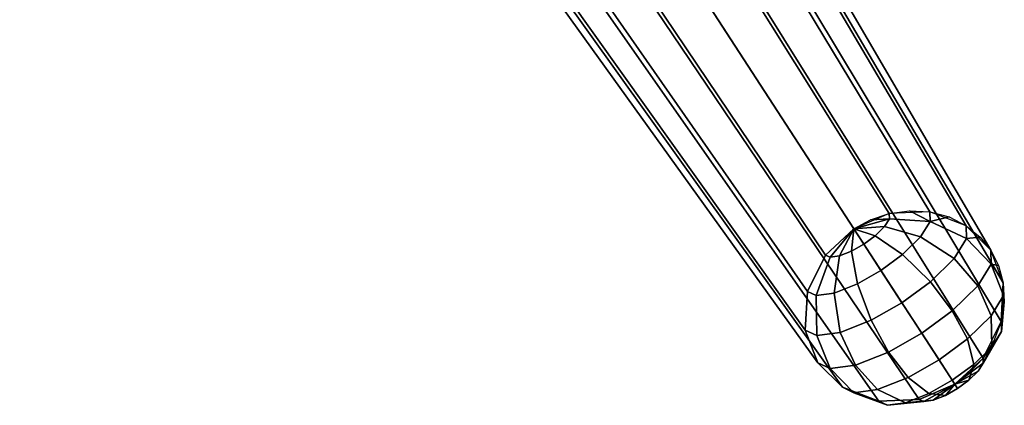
# Model space of a CAD drawing. Header units: millimetres. Extents: x -238 to 238, y -259 to 264.
# Tile 88 of 256: x 142 to 238, y -259 to -221. Entities that reach past the tile are written whole.
import ezdxf

# ---------------------------------------------------------------- set-up
doc = ezdxf.new("R2010")
doc.units = ezdxf.units.MM
doc.header["$MEASUREMENT"] = 0
doc.layers.add('nozky', color=7, linetype='Continuous', true_color=0x1e1e1e)
doc.layers.add('PODNOZ', color=7, linetype='Continuous', true_color=0x000000)

msp = doc.modelspace()

# ---------------------------------------------------------------- meshes
at = {"layer": 'nozky'}
mesh = msp.add_polyface(dxfattribs=at)
corners = [(232.962, -256.561, 11.594), (229.532, -258.038, 11.284), (225.601, -258.208, 10.3), (222.076, -256.87, 8.803), (219.689, -254.483, 7.177), (218.479, -251.331, 5.552), (218.69, -247.567, 4.054), (220.445, -244.045, 3.071), (223.189, -241.512, 2.761), (232.962, -256.561, 11.594), (229.977, -258.248, 10.433), (226.455, -258.613, 8.666), (223.2, -257.402, 6.654), (220.898, -255.055, 4.866), (219.603, -251.863, 3.402), (219.545, -247.972, 2.42), (220.89, -244.256, 2.22), (223.189, -241.512, 2.761), (232.962, -256.561, 11.594), (230.874, -258.125, 9.649), (228.179, -258.377, 7.16), (225.467, -257.092, 4.674), (223.336, -254.721, 2.737), (221.87, -251.553, 1.423), (221.269, -247.736, 0.914), (221.788, -244.133, 1.436), (223.189, -241.512, 2.761), (232.962, -256.561, 11.594), (232.059, -257.658, 9.135), (230.455, -257.48, 6.171), (228.46, -255.912, 3.374), (226.554, -253.452, 1.338), (224.862, -250.373, 0.122), (223.545, -246.839, -0.075), (222.972, -243.666, 0.921), (223.189, -241.512, 2.761), (232.962, -256.561, 11.594), (233.239, -256.987, 8.972), (232.721, -256.191, 5.86), (231.44, -254.217, 2.964), (229.759, -251.63, 0.897), (227.843, -248.678, -0.288), (225.811, -245.55, -0.386), (224.152, -242.995, 0.759), (223.189, -241.512, 2.761), (232.962, -256.561, 11.594), (234.332, -256.182, 9.135), (234.821, -254.644, 6.171), (234.2, -252.184, 3.374), (232.728, -249.443, 1.338), (230.603, -246.645, 0.122), (227.91, -244.003, -0.075), (225.245, -242.19, 0.921), (223.189, -241.512, 2.761), (232.962, -256.561, 11.594), (235.24, -255.29, 9.649), (236.566, -252.93, 7.16), (236.495, -249.93, 4.674), (235.197, -247.019, 2.737), (232.898, -244.391, 1.423), (229.656, -242.289, 0.914), (226.153, -241.298, 1.436), (223.189, -241.512, 2.761), (232.962, -256.561, 11.594), (235.717, -254.52, 10.433), (237.483, -251.451, 8.666), (237.701, -247.985, 6.654), (236.493, -244.927, 4.866), (234.104, -242.446, 3.402), (230.573, -240.81, 2.42), (226.631, -240.528, 2.22), (223.189, -241.512, 2.761), (232.962, -256.561, 11.594), (223.189, -241.512, 2.761), (234.407, -255.444, 11.52), (235.706, -254.028, 11.284), (236.755, -252.354, 10.874), (237.461, -250.506, 10.3), (237.769, -248.595, 9.594), (237.672, -246.742, 8.803), (237.211, -245.05, 7.981), (236.462, -243.59, 7.177), (235.433, -242.312, 6.374), (234.075, -241.203, 5.552), (232.421, -240.361, 4.761), (230.551, -239.865, 4.054), (228.575, -239.759, 3.481), (226.619, -240.036, 3.071), (224.797, -240.647, 2.835)]
mesh.append_faces([[corners[k] for k in face] for face in [(10, 0, 1, 1), (11, 10, 1, 2), (12, 11, 2, 3), (13, 12, 3, 4), (14, 13, 4, 5), (15, 14, 5, 6), (16, 15, 6, 7), (17, 16, 7, 7), (19, 9, 10, 10), (20, 19, 10, 11), (21, 20, 11, 12), (22, 21, 12, 13), (23, 22, 13, 14), (24, 23, 14, 15), (25, 24, 15, 16), (26, 25, 16, 16), (28, 18, 19, 19), (29, 28, 19, 20), (30, 29, 20, 21), (31, 30, 21, 22), (32, 31, 22, 23), (33, 32, 23, 24), (34, 33, 24, 25), (35, 34, 25, 25), (37, 27, 28, 28), (38, 37, 28, 29), (39, 38, 29, 30), (40, 39, 30, 31), (41, 40, 31, 32), (42, 41, 32, 33), (43, 42, 33, 34), (44, 43, 34, 34), (46, 36, 37, 37), (47, 46, 37, 38), (48, 47, 38, 39), (49, 48, 39, 40), (50, 49, 40, 41), (51, 50, 41, 42), (52, 51, 42, 43), (53, 52, 43, 43), (55, 45, 46, 46), (56, 55, 46, 47), (57, 56, 47, 48), (58, 57, 48, 49), (59, 58, 49, 50), (60, 59, 50, 51), (61, 60, 51, 52), (62, 61, 52, 52), (64, 54, 55, 55), (65, 64, 55, 56), (66, 65, 56, 57), (67, 66, 57, 58), (68, 67, 58, 59), (69, 68, 59, 60), (70, 69, 60, 61), (71, 70, 61, 61), (64, 75, 74, 63), (64, 76, 75, 75), (65, 77, 76, 64), (66, 79, 78, 65), (67, 80, 79, 66), (69, 84, 83, 68), (71, 88, 70, 70), (70, 87, 86, 69), (68, 82, 81, 67), (65, 78, 77, 77), (67, 81, 80, 80), (69, 85, 84, 84), (70, 88, 87, 87), (69, 86, 85, 85), (68, 83, 82, 82)]])
at = {"layer": 'PODNOZ'}
mesh = msp.add_polyface(dxfattribs=at)
corners = [(115.338, -75.438, 384.639), (121.855, -72.632, 385.228), (129.325, -72.308, 387.097), (136.02, -74.85, 389.942), (140.557, -79.386, 393.031), (142.855, -85.375, 396.12), (142.454, -92.526, 398.965), (139.12, -99.217, 400.833), (133.906, -104.03, 401.422), (127.389, -106.836, 400.833), (119.919, -107.16, 398.965), (113.224, -104.618, 396.12), (108.687, -100.082, 393.031), (106.389, -94.093, 389.942), (106.789, -86.942, 387.097), (110.124, -80.251, 385.228), (115.338, -75.438, 384.639), (169.263, -158.475, 193.7), (174.237, -156.334, 194.15), (179.938, -156.086, 195.576), (185.048, -158.027, 197.747), (188.509, -161.488, 200.104), (190.264, -166.059, 202.461), (189.958, -171.516, 204.633), (187.413, -176.623, 206.059), (183.434, -180.296, 206.508), (178.46, -182.437, 206.059), (172.76, -182.684, 204.633), (167.65, -180.744, 202.461), (164.188, -177.283, 200.104), (162.434, -172.712, 197.747), (162.74, -167.255, 195.576), (165.285, -162.148, 194.15), (169.263, -158.475, 193.7), (223.189, -241.512, 2.761), (226.619, -240.036, 3.071), (230.551, -239.865, 4.054), (234.075, -241.203, 5.552), (236.462, -243.59, 7.177), (237.672, -246.742, 8.803), (237.461, -250.506, 10.3), (235.706, -254.028, 11.284), (232.962, -256.561, 11.594), (229.532, -258.038, 11.284), (225.601, -258.208, 10.3), (222.076, -256.87, 8.803), (219.689, -254.483, 7.177), (218.479, -251.331, 5.552), (218.69, -247.567, 4.054), (220.445, -244.045, 3.071), (223.189, -241.512, 2.761)]
mesh.append_faces([[corners[k] for k in face] for face in [(18, 17, 0, 1), (19, 18, 1, 2), (20, 19, 2, 3), (21, 20, 3, 4), (22, 21, 4, 5), (23, 22, 5, 6), (24, 23, 6, 7), (25, 24, 7, 8), (26, 25, 8, 9), (27, 26, 9, 10), (28, 27, 10, 11), (29, 28, 11, 12), (30, 29, 12, 13), (31, 30, 13, 14), (32, 31, 14, 15), (33, 32, 15, 16), (35, 34, 17, 18), (36, 35, 18, 19), (37, 36, 19, 20), (38, 37, 20, 21), (39, 38, 21, 22), (40, 39, 22, 23), (41, 40, 23, 24), (42, 41, 24, 25), (43, 42, 25, 26), (44, 43, 26, 27), (45, 44, 27, 28), (46, 45, 28, 29), (47, 46, 29, 30), (48, 47, 30, 31), (49, 48, 31, 32), (50, 49, 32, 33)]])
mesh = msp.add_polyface(dxfattribs=at)
corners = [(102.034, -214.562, 474.765), (91.861, -216.669, 474.824), (89.418, -207.562, 480.091), (99.311, -205.482, 480.033), (112.172, -212.224, 474.699), (109.165, -203.177, 479.969), (104.458, -220.537, 467.124), (94.039, -222.688, 467.184), (114.844, -218.151, 467.057), (119.998, -216.878, 467.022), (117.204, -210.976, 474.664), (125.116, -215.564, 466.985), (122.203, -209.688, 474.628), (135.495, -212.714, 466.905), (132.328, -206.898, 474.55), (138.137, -211.93, 466.883), (134.899, -206.131, 474.529), (106.494, -223.809, 458.265), (95.869, -226.011, 458.327), (117.084, -221.367, 458.197), (122.34, -220.063, 458.161), (127.561, -218.717, 458.123), (138.135, -215.802, 458.042), (140.821, -215.001, 458.019), (143.551, -214.152, 457.995), (140.826, -211.096, 466.86), (149.209, -212.224, 457.942), (146.422, -209.194, 466.807), (155.111, -209.855, 457.875), (152.287, -206.845, 466.741), (109.042, -223.847, 441.509), (98.164, -226.148, 441.573), (119.874, -221.296, 441.437), (125.26, -219.932, 441.399), (130.621, -218.521, 441.36), (141.39, -215.491, 441.275), (144.099, -214.669, 441.252), (146.826, -213.805, 441.228), (152.367, -211.888, 441.174), (157.992, -209.606, 441.111), (109.374, -221.413, 435.918), (98.466, -223.749, 435.984), (120.231, -218.827, 435.846), (125.634, -217.442, 435.807), (131.019, -216.007, 435.767), (141.785, -212.943, 435.681), (144.477, -212.115, 435.658), (147.172, -211.253, 435.634), (152.58, -209.365, 435.581), (157.976, -207.16, 435.52), (109.265, -219.759, 434.325), (98.37, -222.105, 434.39), (120.107, -217.162, 434.252), (125.505, -215.771, 434.213), (130.888, -214.329, 434.173), (141.626, -211.255, 434.087), (144.304, -210.428, 434.064), (146.978, -209.568, 434.04), (152.31, -207.698, 433.988), (109.137, -218.845, 433.892), (98.255, -221.193, 433.957), (119.964, -216.245, 433.819), (125.355, -214.852, 433.78), (130.734, -213.407, 433.74), (141.451, -210.332, 433.654), (144.121, -209.505, 433.63), (146.783, -208.647, 433.607), (108.958, -217.88, 433.725), (98.095, -220.23, 433.79), (119.765, -215.279, 433.652), (130.519, -212.439, 433.573), (125.148, -213.885, 433.613), (143.871, -208.538, 433.464), (141.211, -209.364, 433.487)]
mesh.append_faces([[corners[k] for k in face] for face in [(0, 1, 2, 3), (4, 0, 3, 5), (6, 7, 1, 0), (8, 6, 0, 4), (9, 8, 4, 10), (11, 9, 10, 12), (13, 11, 12, 14), (15, 13, 14, 16), (17, 18, 7, 6), (19, 17, 6, 8), (20, 19, 8, 9), (21, 20, 9, 11), (22, 21, 11, 13), (23, 22, 13, 15), (24, 23, 15, 25), (26, 24, 25, 27), (28, 26, 27, 29), (30, 31, 18, 17), (32, 30, 17, 19), (33, 32, 19, 20), (34, 33, 20, 21), (35, 34, 21, 22), (36, 35, 22, 23), (37, 36, 23, 24), (38, 37, 24, 26), (39, 38, 26, 28), (40, 41, 31, 30), (42, 40, 30, 32), (43, 42, 32, 33), (44, 43, 33, 34), (45, 44, 34, 35), (46, 45, 35, 36), (47, 46, 36, 37), (48, 47, 37, 38), (49, 48, 38, 39), (50, 51, 41, 40), (52, 50, 40, 42), (53, 52, 42, 43), (54, 53, 43, 44), (55, 54, 44, 45), (56, 55, 45, 46), (57, 56, 46, 47), (58, 57, 47, 48), (59, 60, 51, 50), (61, 59, 50, 52), (62, 61, 52, 53), (63, 62, 53, 54), (64, 63, 54, 55), (65, 64, 55, 56), (66, 65, 56, 57), (59, 67, 68, 60), (61, 69, 67, 59), (63, 70, 71, 62), (65, 72, 73, 64), (64, 73, 70, 63), (62, 71, 69, 61)]])

doc.saveas('drawing.dxf')
